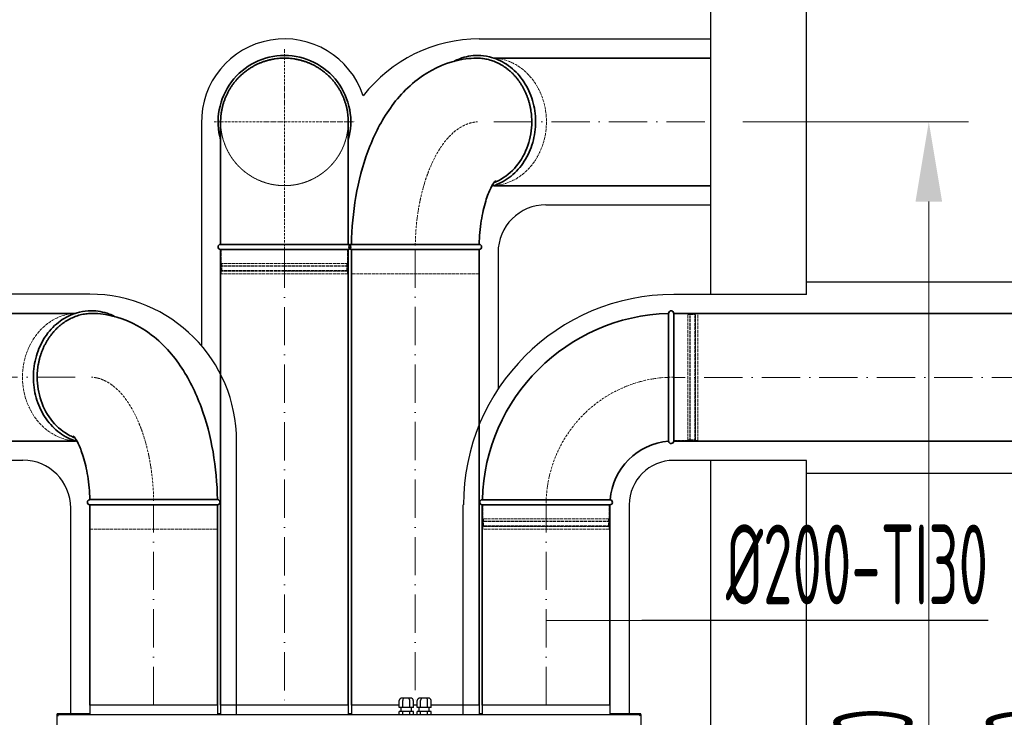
# Model space of a CAD drawing. Header units: millimetres. Extents: x 8221 to 89444, y -105166 to -5578.
# Tile 68 of 118: x 11974 to 13517, y -28179 to -27086. Entities that reach past the tile are written whole.
import ezdxf

# ---------------------------------------------------------------- set-up
doc = ezdxf.new("R2010")
doc.units = ezdxf.units.MM
for name, pattern in [('ACAD_ISO02W100', [15, 12, -3]), ('ACAD_ISO10W100', [18, 12, -3, 0, -3]), ('phl_thick', [0])]:
    doc.linetypes.add(name, pattern=pattern)
for name, color, linetype, lineweight in [('UT_KOTY - DIMENZE', 7, 'Continuous', 5), ('VZT_01 SUP (PŘÍVOD) - OBRYS', 5, 'Continuous', 35), ('VZT_02 SUP (PŘÍVOD) - OSA', 5, 'ACAD_ISO10W100', 5), ('VZT_05 ETA (ODVOD) - OBRYS', 6, 'Continuous', 35), ('VZT_06 ETA (ODVOD) - OSA', 6, 'ACAD_ISO10W100', 5), ('VZT_08 ETA (ODVOD) - SKRYTÉ', 6, 'ACAD_ISO02W100', 5), ('VZT_09 ODA (SÁNÍ) - OBRYS', 3, 'Continuous', 35), ('VZT_10 ODA (SÁNÍ) - OSA', 3, 'ACAD_ISO10W100', 5), ('VZT_13 EHA (VÝFUK) - OBRYS', 14, 'Continuous', 35), ('VZT_14 EHA (VÝFUK) - OSA', 14, 'ACAD_ISO10W100', 5), ('VZT_21 ZAŘÍZENÍ - OBRYS', 1, 'Continuous', 30), ('VZT_60_KOTY - DIMENZE', 7, 'Continuous', 5)]:
    doc.layers.add(name, color=color, linetype=linetype, lineweight=lineweight)
for name, color, linetype, lineweight, plot in [('VZT_03 SUP (PŘÍVOD) - NETISK', 8, 'ACAD_ISO02W100', 5, False), ('VZT_07 ETA (ODVOD) - NETISK', 8, 'ACAD_ISO02W100', 5, False), ('VZT_11 ODA (SÁNÍ) - NETISK', 8, 'ACAD_ISO02W100', 5, False), ('VZT_15 EHA (VÝFUK) - NETISK', 8, 'ACAD_ISO02W100', 5, False)]:
    doc.layers.add(name, color=color, linetype=linetype, lineweight=lineweight, plot=plot)
doc.layers.add('VZT_IZOLACE - TEPELNÁ', color=6, linetype='IZOLACE TEPELNA')
doc.styles.add('EVORA_125', font='isocp.shx', dxfattribs={"width": 0.6, "height": 125})
doc.styles.add('ISOCP 2.5', font='isocp.shx', dxfattribs={"width": 0.6, "height": 2.5})
doc.styles.get("Standard").update_dxf_attribs({"font": 'arial.ttf'})
doc.linetypes.add('IZOLACE TEPELNA', pattern='A,12.7,-1.5,["T",Standard,S=2.54,R=0,X=0,Y=-1.27],-3', length=17.2)

msp = doc.modelspace()

# ---------------------------------------------------------------- linework, layer by layer
at = {"color": 8}
for p, q in [((13207, -27516.2), (13207, -26645.8)), ((13057, -27516.2), (13057, -26795.8)), ((13057, -29045.8), (13057, -27776.2)), ((13207, -29045.8), (13207, -27776.2))]:
    msp.add_line(p, q, dxfattribs=at)
at = {"layer": 'UT_KOTY - DIMENZE'}
for p, q in [((13107, -27245.8), (13460.9, -27245.8)), ((13398.4, -28921.2), (13398.4, -27370.8))]:
    msp.add_line(p, q, dxfattribs=at)
msp.add_solid([(13377.6, -27370.8), (13419.3, -27370.8), (13398.4, -27245.8)], dxfattribs=at)
at = {"layer": 'VZT_01 SUP (PŘÍVOD) - OBRYS'}
for p, q in [((12680.3, -27437.7), (12493.6, -27437.7)), ((12680.2, -27445.7), (12493.6, -27445.7)), ((12693.6, -27445.7), (12680.2, -27445.7))]:
    msp.add_line(p, q, dxfattribs=at)
for points in [[(13057, -27145.8), (12716.9, -27145.8)], [(13057, -27345.8), (12716.9, -27345.8)], [(12493.7, -28159.4), (12493.7, -27445.7)], [(12693.7, -28159.4), (12693.7, -27445.7)]]:
    msp.add_lwpolyline(points, dxfattribs=at)
for centre, start, end in [((12493.6, -27441.7), 90, 270), ((12693.6, -27441.7), 270, 88.4755)]:
    msp.add_arc(centre, 4, start, end, dxfattribs=at)
for points, knots in [([(12493.7, -27437.7), (12494.1, -27412.5), (12496.4, -27387.4), (12504.9, -27338.5), (12511.1, -27314.8), (12527.8, -27269.5), (12538.3, -27247.9), (12565.7, -27207.8), (12582.7, -27189.1), (12623, -27161.5), (12644.9, -27151.8), (12674.4, -27146.9), (12680, -27146.3), (12685.6, -27146)], [4.744392, 4.744392, 4.744392, 4.744392, 5.046815, 5.046815, 5.349238, 5.349238, 5.65166, 5.65166, 5.954083, 5.954083, 6.200336, 6.200336, 6.256506, 6.256506, 6.256506, 6.256506]), ([(12691.6, -27141.7), (12682, -27141.7), (12672.4, -27143.5), (12660.2, -27148.1), (12657.2, -27149.4), (12654.3, -27151)], [0, 0, 0, 0, 0.3160273, 0.3160273, 0.4218793, 0.4218793, 0.4218793, 0.4218793]), ([(12685.6, -27146), (12687, -27145.9), (12688.3, -27145.8), (12689.6, -27145.8), (12691, -27145.8), (12692.3, -27145.9), (12695.1, -27146), (12696.5, -27146.1), (12699.3, -27146.5), (12700.8, -27146.7), (12703.6, -27147.2), (12705.1, -27147.4), (12707.9, -27148.1), (12709.4, -27148.5), (12712.2, -27149.3), (12713.6, -27149.7), (12716.3, -27150.7), (12717.6, -27151.2), (12720.2, -27152.3), (12721.5, -27152.9), (12724, -27154), (12725.2, -27154.7), (12727.8, -27156.1), (12729, -27156.8), (12731.5, -27158.3), (12732.8, -27159.1), (12735.3, -27160.9), (12736.5, -27161.8), (12738.9, -27163.6), (12740.1, -27164.6), (12742.5, -27166.6), (12743.6, -27167.6), (12745.8, -27169.7), (12746.9, -27170.8), (12748.9, -27173), (12749.9, -27174), (12751.8, -27176.2), (12752.7, -27177.4), (12754.6, -27179.7), (12755.5, -27181), (12757.4, -27183.5), (12758.2, -27184.8), (12760, -27187.5), (12760.8, -27188.9), (12762.4, -27191.7), (12763.2, -27193.1), (12764.7, -27196), (12765.4, -27197.4), (12766.7, -27200.4), (12767.4, -27201.8), (12768.6, -27204.7), (12769.1, -27206.2), (12770.1, -27209), (12770.6, -27210.5), (12771.6, -27213.5), (12772, -27215.1), (12772.9, -27218.2), (12773.2, -27219.8), (12774, -27223.1), (12774.3, -27224.7), (12774.8, -27228), (12775.1, -27229.7), (12775.5, -27233), (12775.7, -27234.7), (12776, -27237.9), (12776.1, -27239.6), (12776.2, -27242.7), (12776.2, -27244.3), (12776.2, -27245.8)], [-4.523656, -4.523656, -4.523656, -4.523656, 0, 0, 0, 4.627315, 4.627315, 9.254631, 9.254631, 13.881946, 13.881946, 18.509262, 18.509262, 23.136577, 23.136577, 27.763892, 27.763892, 32.391208, 32.391208, 37.018523, 37.018523, 41.646679, 41.646679, 46.274836, 46.274836, 50.902992, 50.902992, 55.531148, 55.531148, 60.159305, 60.159305, 64.787461, 64.787461, 69.415617, 69.415617, 74.043774, 74.043774, 78.673425, 78.673425, 83.303076, 83.303076, 87.932727, 87.932727, 92.562378, 92.562378, 97.192029, 97.192029, 101.82168, 101.82168, 106.451331, 106.451331, 111.080982, 111.080982, 115.713115, 115.713115, 120.345248, 120.345248, 124.977381, 124.977381, 129.609514, 129.609514, 134.241647, 134.241647, 138.87378, 138.87378, 143.505913, 143.505913, 148.058014, 148.058014, 148.058014, 148.058014]), ([(12713.6, -27346.6), (12717.4, -27345.5), (12721.2, -27344.1), (12733.9, -27338.4), (12742.2, -27332.7), (12757, -27318.6), (12763.4, -27310.1), (12773.7, -27291.3), (12777.4, -27280.9), (12782, -27259.3), (12782.7, -27248), (12781.1, -27225.9), (12778.7, -27214.9), (12771.1, -27194.5), (12765.8, -27185), (12752.9, -27168.3), (12745.3, -27161.2), (12728.5, -27150.1), (12719.3, -27146.1), (12703.9, -27142.5), (12697.7, -27141.7), (12691.6, -27141.7)], [3.385034, 3.385034, 3.385034, 3.385034, 3.515349, 3.515349, 3.832996, 3.832996, 4.153055, 4.153055, 4.474817, 4.474817, 4.797342, 4.797342, 5.119991, 5.119991, 5.442211, 5.442211, 5.763196, 5.763196, 6.081976, 6.081976, 6.283185, 6.283185, 6.283185, 6.283185]), ([(12776.2, -27245.8), (12776.2, -27258.4), (12774.2, -27270.9), (12766, -27294.8), (12759.9, -27305.9), (12744.2, -27324.7), (12734.8, -27332.3), (12722, -27338.8), (12719.6, -27339.9), (12717, -27340.9)], [157.533456, 157.533456, 157.533456, 157.533456, 195.393508, 195.393508, 234.551342, 234.551342, 273.721472, 273.721472, 282.98386, 282.98386, 282.98386, 282.98386]), ([(12693.7, -27437.7), (12694.1, -27425.1), (12695.2, -27412.5), (12698.9, -27389.6), (12701.3, -27379.2), (12706.6, -27361.9), (12709.5, -27354.9), (12714.4, -27344.8), (12716.6, -27341.4), (12719, -27338.2), (12719.6, -27337.6), (12719.6, -27337.6)], [4.765757, 4.765757, 4.765757, 4.765757, 5.019804, 5.019804, 5.265248, 5.265248, 5.490505, 5.490505, 5.689018, 5.689018, 5.824808, 5.824808, 5.824808, 5.824808]), ([(12693.7, -27437.7), (12693.7, -27437.7), (12693.6, -27437.7), (12692.1, -27437.7), (12688.3, -27437.7), (12681.6, -27437.7), (12680.9, -27437.7), (12680.3, -27437.7)], [420.606475, 420.606475, 420.606475, 420.606475, 429.832624, 429.832624, 468.991563, 468.991563, 473.053633, 473.053633, 473.053633, 473.053633])]:
    msp.add_open_spline(points, degree=3, knots=knots, dxfattribs=at)
at = {"layer": 'VZT_02 SUP (PŘÍVOD) - OSA', "ltscale": 5}
for points in [[(12716.9, -27245.8), (13057, -27245.8)], [(12593.7, -27445.7), (12593.7, -28159.4)]]:
    msp.add_lwpolyline(points, dxfattribs=at)
at = {"layer": 'VZT_02 SUP (PŘÍVOD) - OSA', "ltscale": 0.3}
msp.add_open_spline([(12593.7, -27439.3), (12593.8, -27432.1), (12594.1, -27424.8), (12595.1, -27410), (12595.9, -27402.5), (12597.5, -27390.7), (12598.1, -27386.4), (12599.3, -27379.4), (12599.8, -27376.6), (12600.8, -27371.1), (12601.4, -27368.3), (12603.2, -27360.2), (12604.5, -27354.9), (12607.2, -27345.1), (12608.5, -27340.6), (12611.2, -27332.3), (12612.6, -27328.5), (12615.4, -27321), (12616.9, -27317.4), (12620.8, -27308.3), (12623.4, -27303.1), (12627.2, -27296.2), (12628.3, -27294.3), (12630.3, -27290.9), (12631.2, -27289.4), (12632.8, -27287), (12633.4, -27286), (12634.6, -27284.2), (12635.3, -27283.3), (12637.2, -27280.6), (12638.4, -27278.9), (12641.9, -27274.4), (12644.2, -27271.7), (12648.8, -27266.8), (12651.2, -27264.5), (12656, -27260.3), (12658.5, -27258.4), (12661.4, -27256.4), (12661.5, -27256.3), (12661.8, -27256.1), (12661.9, -27256), (12662.4, -27255.7), (12662.7, -27255.5), (12663.6, -27254.9), (12664.3, -27254.5), (12666.2, -27253.4), (12667.5, -27252.7), (12671, -27250.9), (12673.2, -27249.9), (12677.6, -27248.3), (12679.8, -27247.6), (12682.7, -27246.9), (12683.4, -27246.8), (12684.5, -27246.6), (12684.8, -27246.5), (12685.4, -27246.4), (12685.7, -27246.4), (12686.2, -27246.3), (12686.4, -27246.3), (12687.2, -27246.1), (12687.7, -27246.1), (12689.2, -27245.9), (12690.1, -27245.9), (12691, -27245.8)], degree=3, knots=[4.744392, 4.744392, 4.744392, 4.744392, 4.853278, 4.853278, 4.9688, 4.9688, 5.035636, 5.035636, 5.080038, 5.080038, 5.124441, 5.124441, 5.213246, 5.213246, 5.292133, 5.292133, 5.361992, 5.361992, 5.43185, 5.43185, 5.542799, 5.542799, 5.586207, 5.586207, 5.622358, 5.622358, 5.64496, 5.64496, 5.66744, 5.66744, 5.712402, 5.712402, 5.792576, 5.792576, 5.872749, 5.872749, 5.952922, 5.952922, 5.957962, 5.957962, 5.963002, 5.963002, 5.973081, 5.973081, 5.99324, 5.99324, 6.033558, 6.033558, 6.099044, 6.099044, 6.164529, 6.164529, 6.187944, 6.187944, 6.198634, 6.198634, 6.206336, 6.206336, 6.214038, 6.214038, 6.229442, 6.229442, 6.256506, 6.256506, 6.256506, 6.256506], dxfattribs=at)
at = {"layer": 'VZT_03 SUP (PŘÍVOD) - NETISK', "ltscale": 0.4}
for p, q in [((12493.6, -27445.7), (12493.6, -27483.7)), ((12693.6, -27445.7), (12693.6, -27483.7)), ((12680.2, -27483.7), (12493.6, -27483.7)), ((12693.6, -27483.7), (12680.2, -27483.7))]:
    msp.add_line(p, q, dxfattribs=at)
msp.add_ellipse((12712.6, -27245.7), major_axis=(0, -100), ratio=0.866025, start_param=0.04924, end_param=3.092352, dxfattribs=at)
at = {"layer": 'VZT_05 ETA (ODVOD) - OBRYS'}
for p, q in [((12288.7, -27246), (12288.7, -27437.8)), ((12488.7, -27437.8), (12488.7, -27246)), ((12488.7, -27437.8), (12288.7, -27437.8)), ((12288.7, -27445.8), (12388.7, -27445.8)), ((12388.7, -27445.8), (12488.7, -27445.8))]:
    msp.add_line(p, q, dxfattribs=at)
for points in [[(12288.7, -28159.4), (12288.7, -27445.8)], [(12488.7, -28159.4), (12488.7, -27445.8)]]:
    msp.add_lwpolyline(points, dxfattribs=at)
for centre, radius, start, end in [((12388.7, -27245.8), 104, 90, 195.9424), ((12388.7, -27245.8), 104, 344.0576, 90), ((12288.7, -27441.8), 4, 90, 270), ((12488.7, -27441.8), 4, 270, 90)]:
    msp.add_arc(centre, radius, start, end, dxfattribs=at)
msp.add_open_spline([(12488.7, -27245.9), (12488.7, -27244.4), (12488.7, -27242.8), (12488.5, -27239.6), (12488.4, -27238), (12488.1, -27234.7), (12487.9, -27233.1), (12487.4, -27229.8), (12487.1, -27228.1), (12486.4, -27224.8), (12486.1, -27223.1), (12485.3, -27219.9), (12484.8, -27218.3), (12483.8, -27215.1), (12483.3, -27213.6), (12482.2, -27210.6), (12481.7, -27209.1), (12480.5, -27206.2), (12479.9, -27204.8), (12478.5, -27201.9), (12477.8, -27200.4), (12476.2, -27197.5), (12475.4, -27196.1), (12473.7, -27193.2), (12472.8, -27191.8), (12470.9, -27189), (12469.9, -27187.6), (12467.9, -27184.9), (12466.9, -27183.6), (12464.8, -27181.1), (12463.7, -27179.8), (12461.6, -27177.4), (12460.5, -27176.3), (12458.3, -27174.1), (12457.2, -27173), (12454.8, -27170.9), (12453.6, -27169.8), (12451, -27167.7), (12449.7, -27166.7), (12447, -27164.7), (12445.6, -27163.7), (12442.9, -27161.8), (12441.4, -27160.9), (12438.6, -27159.2), (12437.1, -27158.4), (12434.2, -27156.9), (12432.7, -27156.1), (12429.8, -27154.8), (12428.4, -27154.1), (12425.5, -27152.9), (12424.1, -27152.4), (12421, -27151.3), (12419.5, -27150.8), (12416.3, -27149.8), (12414.7, -27149.4), (12411.5, -27148.5), (12409.9, -27148.2), (12406.6, -27147.5), (12404.9, -27147.2), (12401.6, -27146.7), (12399.9, -27146.5), (12396.7, -27146.2), (12395, -27146.1), (12391.8, -27146), (12390.2, -27145.9), (12388.7, -27145.9), (12387.2, -27145.9), (12385.6, -27146), (12382.4, -27146.1), (12380.7, -27146.2), (12377.5, -27146.5), (12375.8, -27146.7), (12372.5, -27147.2), (12370.8, -27147.5), (12367.5, -27148.2), (12365.9, -27148.5), (12362.7, -27149.4), (12361.1, -27149.8), (12357.9, -27150.8), (12356.4, -27151.3), (12353.3, -27152.4), (12351.9, -27152.9), (12349, -27154.1), (12347.6, -27154.8), (12344.7, -27156.1), (12343.2, -27156.9), (12340.3, -27158.4), (12338.8, -27159.2), (12336, -27160.9), (12334.5, -27161.8), (12331.8, -27163.7), (12330.4, -27164.7), (12327.7, -27166.7), (12326.4, -27167.7), (12323.8, -27169.8), (12322.6, -27170.9), (12320.2, -27173), (12319.1, -27174.1), (12316.9, -27176.3), (12315.8, -27177.4), (12313.7, -27179.8), (12312.6, -27181.1), (12310.5, -27183.6), (12309.5, -27184.9), (12307.5, -27187.6), (12306.5, -27189), (12304.6, -27191.8), (12303.7, -27193.2), (12302, -27196.1), (12301.2, -27197.5), (12299.6, -27200.4), (12298.9, -27201.9), (12297.5, -27204.8), (12296.9, -27206.2), (12295.7, -27209.1), (12295.2, -27210.6), (12294.1, -27213.6), (12293.5, -27215.1), (12292.6, -27218.3), (12292.1, -27219.9), (12291.3, -27223.1), (12290.9, -27224.8), (12290.3, -27228.1), (12290, -27229.8), (12289.5, -27233.1), (12289.3, -27234.7), (12289, -27238), (12288.9, -27239.6), (12288.7, -27242.8), (12288.7, -27244.4), (12288.7, -27245.9)], degree=3, knots=[-148.058014, -148.058014, -148.058014, -148.058014, -143.505913, -143.505913, -138.87378, -138.87378, -134.241647, -134.241647, -129.609514, -129.609514, -124.977381, -124.977381, -120.345248, -120.345248, -115.713115, -115.713115, -111.080982, -111.080982, -106.451331, -106.451331, -101.82168, -101.82168, -97.192029, -97.192029, -92.562378, -92.562378, -87.932727, -87.932727, -83.303076, -83.303076, -78.673425, -78.673425, -74.043774, -74.043774, -69.415617, -69.415617, -64.787461, -64.787461, -60.159305, -60.159305, -55.531148, -55.531148, -50.902992, -50.902992, -46.274836, -46.274836, -41.646679, -41.646679, -37.018523, -37.018523, -32.391208, -32.391208, -27.763892, -27.763892, -23.136577, -23.136577, -18.509262, -18.509262, -13.881946, -13.881946, -9.254631, -9.254631, -4.627315, -4.627315, 0, 0, 0, 4.627315, 4.627315, 9.254631, 9.254631, 13.881946, 13.881946, 18.509262, 18.509262, 23.136577, 23.136577, 27.763892, 27.763892, 32.391208, 32.391208, 37.018523, 37.018523, 41.646679, 41.646679, 46.274836, 46.274836, 50.902992, 50.902992, 55.531148, 55.531148, 60.159305, 60.159305, 64.787461, 64.787461, 69.415617, 69.415617, 74.043774, 74.043774, 78.673425, 78.673425, 83.303076, 83.303076, 87.932727, 87.932727, 92.562378, 92.562378, 97.192029, 97.192029, 101.82168, 101.82168, 106.451331, 106.451331, 111.080982, 111.080982, 115.713115, 115.713115, 120.345248, 120.345248, 124.977381, 124.977381, 129.609514, 129.609514, 134.241647, 134.241647, 138.87378, 138.87378, 143.505913, 143.505913, 148.058014, 148.058014, 148.058014, 148.058014], dxfattribs=at)
for points in [[(12288.7, -27245.9), (12288.7, -27245.9), (12288.7, -27245.9), (12288.7, -27246)], [(12488.7, -27246), (12488.7, -27245.9), (12488.7, -27245.9), (12488.7, -27245.9)]]:
    msp.add_open_spline(points, degree=3, dxfattribs=at)
at = {"layer": 'VZT_06 ETA (ODVOD) - OSA', "ltscale": 0.3}
for points in [[(12388.7, -27445.8), (12388.7, -27131.8)], [(12278.7, -27245.8), (12498.7, -27245.8)]]:
    msp.add_lwpolyline(points, dxfattribs=at)
at = {"layer": 'VZT_06 ETA (ODVOD) - OSA', "ltscale": 5}
msp.add_lwpolyline([(12388.7, -27445.8), (12388.7, -28159.4)], dxfattribs=at)
at = {"layer": 'VZT_07 ETA (ODVOD) - NETISK', "ltscale": 0.4}
for p, q in [((12289.7, -27467.8), (12289.7, -27445.8)), ((12487.7, -27467.8), (12487.7, -27445.8)), ((12388.7, -27471.3), (12288.7, -27471.3)), ((12288.7, -27471.8), (12288.7, -27471.3)), ((12388.7, -27471.8), (12288.7, -27471.8)), ((12388.7, -27478.8), (12288.7, -27478.8)), ((12288.7, -27479.3), (12288.7, -27478.8)), ((12388.7, -27479.3), (12288.7, -27479.3)), ((12388.7, -27467.8), (12289.7, -27467.8)), ((12388.7, -27479.8), (12289.7, -27479.8)), ((12289.7, -27483.8), (12289.7, -27479.8)), ((12290.7, -27471.3), (12290.7, -27467.8)), ((12290.7, -27478.8), (12290.7, -27471.8)), ((12290.7, -27479.8), (12290.7, -27479.3)), ((12487.7, -27467.8), (12388.7, -27467.8)), ((12488.7, -27471.3), (12388.7, -27471.3)), ((12488.7, -27471.8), (12388.7, -27471.8)), ((12488.7, -27478.8), (12388.7, -27478.8)), ((12488.7, -27479.3), (12388.7, -27479.3)), ((12487.7, -27479.8), (12388.7, -27479.8)), ((12486.7, -27471.3), (12486.7, -27467.8)), ((12486.7, -27478.8), (12486.7, -27471.8)), ((12486.7, -27479.8), (12486.7, -27479.3)), ((12487.7, -27483.8), (12487.7, -27479.8)), ((12488.7, -27471.8), (12488.7, -27471.3)), ((12488.7, -27479.3), (12488.7, -27478.8)), ((12388.7, -27483.8), (12289.7, -27483.8)), ((12487.7, -27483.8), (12388.7, -27483.8))]:
    msp.add_line(p, q, dxfattribs=at)
at = {"layer": 'VZT_08 ETA (ODVOD) - SKRYTÉ', "ltscale": 0.1}
msp.add_open_spline([(12488.7, -27245.7), (12488.7, -27247.2), (12488.7, -27248.8), (12488.5, -27252), (12488.4, -27253.6), (12488.1, -27256.9), (12487.9, -27258.5), (12487.4, -27261.9), (12487.1, -27263.5), (12486.4, -27266.8), (12486.1, -27268.5), (12485.3, -27271.7), (12484.8, -27273.3), (12483.8, -27276.5), (12483.3, -27278), (12482.2, -27281.1), (12481.7, -27282.5), (12480.5, -27285.4), (12479.9, -27286.8), (12478.5, -27289.7), (12477.8, -27291.2), (12476.2, -27294.1), (12475.4, -27295.6), (12473.7, -27298.4), (12472.8, -27299.8), (12470.9, -27302.6), (12469.9, -27304), (12467.9, -27306.7), (12466.9, -27308), (12464.8, -27310.6), (12463.7, -27311.8), (12461.6, -27314.2), (12460.5, -27315.3), (12458.3, -27317.5), (12457.2, -27318.6), (12454.8, -27320.8), (12453.6, -27321.8), (12451, -27323.9), (12449.7, -27324.9), (12447, -27326.9), (12445.6, -27327.9), (12442.9, -27329.8), (12441.4, -27330.7), (12438.6, -27332.4), (12437.1, -27333.2), (12434.2, -27334.8), (12432.7, -27335.5), (12429.8, -27336.9), (12428.4, -27337.5), (12425.5, -27338.7), (12424.1, -27339.3), (12421, -27340.3), (12419.5, -27340.9), (12416.3, -27341.8), (12414.7, -27342.3), (12411.5, -27343.1), (12409.9, -27343.5), (12406.6, -27344.1), (12404.9, -27344.4), (12401.6, -27344.9), (12399.9, -27345.1), (12396.7, -27345.4), (12395, -27345.5), (12391.8, -27345.7), (12390.2, -27345.7), (12388.7, -27345.7), (12387.2, -27345.7), (12385.6, -27345.7), (12382.4, -27345.5), (12380.7, -27345.4), (12377.5, -27345.1), (12375.8, -27344.9), (12372.5, -27344.4), (12370.8, -27344.1), (12367.5, -27343.5), (12365.9, -27343.1), (12362.7, -27342.3), (12361.1, -27341.8), (12357.9, -27340.9), (12356.4, -27340.3), (12353.3, -27339.3), (12351.9, -27338.7), (12349, -27337.5), (12347.6, -27336.9), (12344.7, -27335.5), (12343.2, -27334.8), (12340.3, -27333.2), (12338.8, -27332.4), (12336, -27330.7), (12334.5, -27329.8), (12331.8, -27327.9), (12330.4, -27326.9), (12327.7, -27324.9), (12326.4, -27323.9), (12323.8, -27321.8), (12322.6, -27320.8), (12320.2, -27318.6), (12319.1, -27317.5), (12316.9, -27315.3), (12315.8, -27314.2), (12313.7, -27311.8), (12312.6, -27310.6), (12310.5, -27308), (12309.5, -27306.7), (12307.5, -27304), (12306.5, -27302.6), (12304.6, -27299.8), (12303.7, -27298.4), (12302, -27295.6), (12301.2, -27294.1), (12299.6, -27291.2), (12298.9, -27289.7), (12297.5, -27286.8), (12296.9, -27285.4), (12295.7, -27282.5), (12295.2, -27281.1), (12294.1, -27278), (12293.5, -27276.5), (12292.6, -27273.3), (12292.1, -27271.7), (12291.3, -27268.5), (12290.9, -27266.8), (12290.3, -27263.5), (12290, -27261.9), (12289.5, -27258.5), (12289.3, -27256.9), (12289, -27253.6), (12288.9, -27252), (12288.7, -27248.8), (12288.7, -27247.2), (12288.7, -27245.7)], degree=3, knots=[-148.058014, -148.058014, -148.058014, -148.058014, -143.505913, -143.505913, -138.87378, -138.87378, -134.241647, -134.241647, -129.609514, -129.609514, -124.977381, -124.977381, -120.345248, -120.345248, -115.713115, -115.713115, -111.080982, -111.080982, -106.451331, -106.451331, -101.82168, -101.82168, -97.192029, -97.192029, -92.562378, -92.562378, -87.932727, -87.932727, -83.303076, -83.303076, -78.673425, -78.673425, -74.043774, -74.043774, -69.415617, -69.415617, -64.787461, -64.787461, -60.159305, -60.159305, -55.531148, -55.531148, -50.902992, -50.902992, -46.274836, -46.274836, -41.646679, -41.646679, -37.018523, -37.018523, -32.391208, -32.391208, -27.763892, -27.763892, -23.136577, -23.136577, -18.509262, -18.509262, -13.881946, -13.881946, -9.254631, -9.254631, -4.627315, -4.627315, 0, 0, 0, 4.627315, 4.627315, 9.254631, 9.254631, 13.881946, 13.881946, 18.509262, 18.509262, 23.136577, 23.136577, 27.763892, 27.763892, 32.391208, 32.391208, 37.018523, 37.018523, 41.646679, 41.646679, 46.274836, 46.274836, 50.902992, 50.902992, 55.531148, 55.531148, 60.159305, 60.159305, 64.787461, 64.787461, 69.415617, 69.415617, 74.043774, 74.043774, 78.673425, 78.673425, 83.303076, 83.303076, 87.932727, 87.932727, 92.562378, 92.562378, 97.192029, 97.192029, 101.82168, 101.82168, 106.451331, 106.451331, 111.080982, 111.080982, 115.713115, 115.713115, 120.345248, 120.345248, 124.977381, 124.977381, 129.609514, 129.609514, 134.241647, 134.241647, 138.87378, 138.87378, 143.505913, 143.505913, 148.058014, 148.058014, 148.058014, 148.058014], dxfattribs=at)
at = {"layer": 'VZT_09 ODA (SÁNÍ) - OBRYS'}
for p, q in [((12083.8, -27845.7), (12097.2, -27845.7)), ((12097.1, -27837.7), (12283.8, -27837.7)), ((12097.2, -27845.7), (12283.8, -27845.7))]:
    msp.add_line(p, q, dxfattribs=at)
for points in [[(11067.7, -27545.8), (12060.7, -27545.8)], [(11067.7, -27745.8), (12060.7, -27745.8)], [(12083.7, -27845.7), (12083.7, -28159.4)], [(12283.7, -27845.7), (12283.7, -28159.4)]]:
    msp.add_lwpolyline(points, dxfattribs=at)
for centre, start, end in [((12083.8, -27841.7), 91.5245, 270), ((12283.8, -27841.7), 270, 90)]:
    msp.add_arc(centre, 4, start, end, dxfattribs=at)
for points, knots in [([(12063.8, -27746.6), (12060, -27745.5), (12056.2, -27744.1), (12043.5, -27738.4), (12035.2, -27732.7), (12020.4, -27718.6), (12013.9, -27710.1), (12003.7, -27691.3), (12000, -27680.9), (11995.4, -27659.3), (11994.7, -27648), (11996.3, -27625.9), (11998.7, -27614.9), (12006.3, -27594.5), (12011.6, -27584.9), (12024.5, -27568.3), (12032.1, -27561.2), (12048.9, -27550.1), (12058.1, -27546.1), (12073.5, -27542.5), (12079.7, -27541.7), (12085.8, -27541.7)], [3.385034, 3.385034, 3.385034, 3.385034, 3.515349, 3.515349, 3.832996, 3.832996, 4.153055, 4.153055, 4.474817, 4.474817, 4.797342, 4.797342, 5.119991, 5.119991, 5.442211, 5.442211, 5.763196, 5.763196, 6.081976, 6.081976, 6.283185, 6.283185, 6.283185, 6.283185]), ([(12085.8, -27541.7), (12095.4, -27541.7), (12105, -27543.5), (12117.2, -27548.1), (12120.2, -27549.4), (12123.1, -27551)], [0, 0, 0, 0, 0.3160273, 0.3160273, 0.4218793, 0.4218793, 0.4218793, 0.4218793]), ([(12091.8, -27546), (12090.4, -27545.9), (12089.1, -27545.8), (12087.8, -27545.8), (12086.4, -27545.8), (12085.1, -27545.9), (12082.3, -27546), (12080.9, -27546.1), (12078.1, -27546.5), (12076.6, -27546.7), (12073.8, -27547.2), (12072.3, -27547.4), (12069.5, -27548.1), (12068, -27548.5), (12065.2, -27549.3), (12063.8, -27549.7), (12061.1, -27550.7), (12059.8, -27551.2), (12057.2, -27552.3), (12055.9, -27552.9), (12053.4, -27554), (12052.2, -27554.7), (12049.6, -27556.1), (12048.4, -27556.8), (12045.9, -27558.3), (12044.6, -27559.1), (12042.1, -27560.9), (12040.9, -27561.8), (12038.5, -27563.6), (12037.3, -27564.6), (12034.9, -27566.6), (12033.8, -27567.6), (12031.6, -27569.7), (12030.5, -27570.8), (12028.5, -27573), (12027.5, -27574), (12025.6, -27576.2), (12024.7, -27577.4), (12022.8, -27579.7), (12021.9, -27581), (12020, -27583.5), (12019.2, -27584.8), (12017.4, -27587.5), (12016.6, -27588.9), (12015, -27591.7), (12014.2, -27593.1), (12012.7, -27596), (12012, -27597.4), (12010.7, -27600.4), (12010, -27601.8), (12008.8, -27604.7), (12008.3, -27606.2), (12007.3, -27609), (12006.8, -27610.5), (12005.8, -27613.5), (12005.4, -27615.1), (12004.5, -27618.2), (12004.2, -27619.8), (12003.4, -27623.1), (12003.1, -27624.7), (12002.6, -27628), (12002.3, -27629.7), (12001.9, -27633), (12001.7, -27634.7), (12001.4, -27637.9), (12001.3, -27639.6), (12001.2, -27642.7), (12001.2, -27644.3), (12001.2, -27645.8)], [-4.523656, -4.523656, -4.523656, -4.523656, 0, 0, 0, 4.627315, 4.627315, 9.254631, 9.254631, 13.881946, 13.881946, 18.509262, 18.509262, 23.136577, 23.136577, 27.763892, 27.763892, 32.391208, 32.391208, 37.018523, 37.018523, 41.646679, 41.646679, 46.274836, 46.274836, 50.902992, 50.902992, 55.531148, 55.531148, 60.159305, 60.159305, 64.787461, 64.787461, 69.415617, 69.415617, 74.043774, 74.043774, 78.673425, 78.673425, 83.303076, 83.303076, 87.932727, 87.932727, 92.562378, 92.562378, 97.192029, 97.192029, 101.82168, 101.82168, 106.451331, 106.451331, 111.080982, 111.080982, 115.713115, 115.713115, 120.345248, 120.345248, 124.977381, 124.977381, 129.609514, 129.609514, 134.241647, 134.241647, 138.87378, 138.87378, 143.505913, 143.505913, 148.058014, 148.058014, 148.058014, 148.058014]), ([(12283.7, -27837.7), (12283.3, -27812.5), (12281, -27787.4), (12272.5, -27738.5), (12266.3, -27714.8), (12249.6, -27669.5), (12239.1, -27647.9), (12211.7, -27607.8), (12194.7, -27589.1), (12154.4, -27561.5), (12132.5, -27551.8), (12103, -27546.9), (12097.4, -27546.2), (12091.8, -27546)], [4.744392, 4.744392, 4.744392, 4.744392, 5.046815, 5.046815, 5.349238, 5.349238, 5.65166, 5.65166, 5.954083, 5.954083, 6.200336, 6.200336, 6.256506, 6.256506, 6.256506, 6.256506]), ([(12001.2, -27645.8), (12001.2, -27658.4), (12003.2, -27670.9), (12011.4, -27694.8), (12017.5, -27705.9), (12033.2, -27724.7), (12042.6, -27732.3), (12055.4, -27738.8), (12057.8, -27739.9), (12060.4, -27740.9)], [157.533456, 157.533456, 157.533456, 157.533456, 195.393508, 195.393508, 234.551342, 234.551342, 273.721472, 273.721472, 282.98386, 282.98386, 282.98386, 282.98386]), ([(12083.7, -27837.7), (12083.3, -27825.1), (12082.2, -27812.5), (12078.5, -27789.6), (12076.1, -27779.2), (12070.8, -27761.9), (12067.9, -27754.9), (12063, -27744.8), (12060.8, -27741.4), (12058.4, -27738.2), (12057.8, -27737.6), (12057.8, -27737.6)], [4.765757, 4.765757, 4.765757, 4.765757, 5.019804, 5.019804, 5.265248, 5.265248, 5.490505, 5.490505, 5.689018, 5.689018, 5.824808, 5.824808, 5.824808, 5.824808]), ([(12083.7, -27837.7), (12083.7, -27837.7), (12083.8, -27837.7), (12085.3, -27837.7), (12089.1, -27837.7), (12095.8, -27837.7), (12096.5, -27837.7), (12097.1, -27837.7)], [420.606475, 420.606475, 420.606475, 420.606475, 429.832624, 429.832624, 468.991563, 468.991563, 473.053633, 473.053633, 473.053633, 473.053633])]:
    msp.add_open_spline(points, degree=3, knots=knots, dxfattribs=at)
at = {"layer": 'VZT_10 ODA (SÁNÍ) - OSA', "ltscale": 5}
for points in [[(12060.7, -27645.8), (11067.7, -27645.8)], [(12183.7, -28159.4), (12183.7, -27845.7)]]:
    msp.add_lwpolyline(points, dxfattribs=at)
at = {"layer": 'VZT_10 ODA (SÁNÍ) - OSA', "ltscale": 0.3}
msp.add_open_spline([(12183.7, -27839.3), (12183.6, -27832.1), (12183.3, -27824.8), (12182.2, -27810), (12181.5, -27802.5), (12179.9, -27790.7), (12179.3, -27786.4), (12178.1, -27779.4), (12177.6, -27776.6), (12176.6, -27771.1), (12176, -27768.3), (12174.2, -27760.2), (12172.9, -27754.9), (12170.2, -27745.1), (12168.9, -27740.6), (12166.2, -27732.3), (12164.8, -27728.5), (12162, -27721), (12160.5, -27717.4), (12156.5, -27708.3), (12154, -27703.1), (12150.2, -27696.2), (12149.1, -27694.3), (12147.1, -27690.9), (12146.2, -27689.4), (12144.6, -27687), (12144, -27686), (12142.8, -27684.2), (12142.1, -27683.3), (12140.2, -27680.6), (12139, -27678.9), (12135.5, -27674.4), (12133.2, -27671.7), (12128.6, -27666.8), (12126.2, -27664.5), (12121.4, -27660.3), (12118.9, -27658.4), (12116, -27656.4), (12115.9, -27656.3), (12115.6, -27656.1), (12115.5, -27656), (12115, -27655.7), (12114.7, -27655.5), (12113.8, -27654.9), (12113.1, -27654.5), (12111.2, -27653.4), (12109.9, -27652.7), (12106.4, -27650.9), (12104.2, -27649.9), (12099.8, -27648.3), (12097.6, -27647.6), (12094.7, -27646.9), (12094, -27646.8), (12092.9, -27646.6), (12092.6, -27646.5), (12092, -27646.4), (12091.7, -27646.4), (12091.2, -27646.3), (12090.9, -27646.3), (12090.2, -27646.1), (12089.7, -27646.1), (12088.2, -27645.9), (12087.3, -27645.9), (12086.4, -27645.8)], degree=3, knots=[4.744392, 4.744392, 4.744392, 4.744392, 4.853278, 4.853278, 4.9688, 4.9688, 5.035636, 5.035636, 5.080038, 5.080038, 5.124441, 5.124441, 5.213246, 5.213246, 5.292133, 5.292133, 5.361992, 5.361992, 5.43185, 5.43185, 5.542799, 5.542799, 5.586207, 5.586207, 5.622358, 5.622358, 5.64496, 5.64496, 5.66744, 5.66744, 5.712402, 5.712402, 5.792576, 5.792576, 5.872749, 5.872749, 5.952922, 5.952922, 5.957962, 5.957962, 5.963002, 5.963002, 5.973081, 5.973081, 5.99324, 5.99324, 6.033558, 6.033558, 6.099044, 6.099044, 6.164529, 6.164529, 6.187944, 6.187944, 6.198634, 6.198634, 6.206336, 6.206336, 6.214038, 6.214038, 6.229442, 6.229442, 6.256506, 6.256506, 6.256506, 6.256506], dxfattribs=at)
at = {"layer": 'VZT_11 ODA (SÁNÍ) - NETISK', "ltscale": 0.4}
for p, q in [((12083.8, -27845.7), (12083.8, -27883.7)), ((12283.8, -27845.7), (12283.8, -27883.7)), ((12083.8, -27883.7), (12097.2, -27883.7)), ((12097.2, -27883.7), (12283.8, -27883.7))]:
    msp.add_line(p, q, dxfattribs=at)
at = {"layer": 'VZT_11 ODA (SÁNÍ) - NETISK', "ltscale": 0.4, "extrusion": (1.64399e-16, 1.87637e-18, -1)}
msp.add_ellipse((12064.8, -27645.7), major_axis=(0, -100), ratio=0.866025, start_param=0.04924, end_param=3.092352, dxfattribs=at)
at = {"layer": 'VZT_13 EHA (VÝFUK) - OBRYS'}
for p, q in [((12990.7, -27645.9), (12990.7, -27545.8)), ((12998.7, -27745.8), (12998.7, -27545.8)), ((12798.8, -27837.8), (12698.7, -27837.8)), ((12698.7, -27845.8), (12898.7, -27845.8))]:
    msp.add_line(p, q, dxfattribs=at)
for points in [[(12998.7, -27546.2), (14187.8, -27546.2)], [(12998.7, -27746.2), (14187.8, -27746.2)], [(12698.7, -27845.8), (12698.7, -28159.4)], [(12898.7, -27845.8), (12898.7, -28159.4)]]:
    msp.add_lwpolyline(points, dxfattribs=at)
for centre, radius, start, end in [((12994.7, -27545.8), 4, 0, 180), ((12998.7, -27845.8), 300, 91.5281, 178.4719), ((12998.7, -27845.8), 100, 94.5812, 175.4188), ((12994.7, -27745.8), 4, 184.5812, 0), ((12698.7, -27841.8), 4, 90, 270), ((12898.7, -27841.8), 4, 270, 85.4188)]:
    msp.add_arc(centre, radius, start, end, dxfattribs=at)
for points, knots in [([(12990.7, -27746.1), (12990.7, -27746.1), (12990.7, -27743.9), (12990.7, -27735), (12990.7, -27728), (12990.7, -27710.2), (12990.7, -27699.5), (12990.7, -27675.8), (12990.7, -27663), (12990.7, -27648.6), (12990.7, -27647.2), (12990.7, -27645.9)], [315.294186, 315.294186, 315.294186, 315.294186, 351.735982, 351.735982, 390.710875, 390.710875, 429.832624, 429.832624, 468.991563, 468.991563, 473.053633, 473.053633, 473.053633, 473.053633]), ([(12798.8, -27837.8), (12811.4, -27837.8), (12823.9, -27837.8), (12847.8, -27837.8), (12858.9, -27837.8), (12877.7, -27837.8), (12885.3, -27837.8), (12895.8, -27837.8), (12898.7, -27837.8), (12899, -27837.8), (12899, -27837.8), (12899, -27837.8)], [157.533456, 157.533456, 157.533456, 157.533456, 195.393508, 195.393508, 234.551342, 234.551342, 273.721472, 273.721472, 312.806301, 312.806301, 315.294186, 315.294186, 315.294186, 315.294186])]:
    msp.add_open_spline(points, degree=3, knots=knots, dxfattribs=at)
at = {"layer": 'VZT_14 EHA (VÝFUK) - OSA', "ltscale": 0.3}
msp.add_lwpolyline([(12998.7, -27645.8), (12998.7, -27645.8, 0.414214), (12798.7, -27845.8), (12798.7, -27845.8)], format="xyb", dxfattribs=at)
at = {"layer": 'VZT_14 EHA (VÝFUK) - OSA', "ltscale": 5}
for points in [[(14187.8, -27646.2), (12998.7, -27646.2)], [(12798.7, -28159.4), (12798.7, -27845.8)]]:
    msp.add_lwpolyline(points, dxfattribs=at)
at = {"layer": 'VZT_15 EHA (VÝFUK) - NETISK', "ltscale": 0.4}
for p, q in [((12998.7, -27546.8), (13020.7, -27546.8)), ((13020.7, -27744.8), (13020.7, -27546.8)), ((13020.7, -27547.8), (13024.2, -27547.8)), ((13024.2, -27745.8), (13024.2, -27545.8)), ((13024.2, -27545.8), (13024.7, -27545.8)), ((13024.7, -27745.8), (13024.7, -27545.8)), ((13024.7, -27547.8), (13031.7, -27547.8)), ((13031.7, -27745.8), (13031.7, -27545.8)), ((13031.7, -27545.8), (13032.2, -27545.8)), ((13032.2, -27745.8), (13032.2, -27545.8)), ((13032.2, -27547.8), (13032.7, -27547.8)), ((13032.7, -27744.8), (13032.7, -27546.8)), ((13032.7, -27546.8), (13036.7, -27546.8)), ((13036.7, -27744.8), (13036.7, -27546.8)), ((12998.7, -27744.8), (13020.7, -27744.8)), ((13020.7, -27743.8), (13024.2, -27743.8)), ((13024.2, -27745.8), (13024.7, -27745.8)), ((13024.7, -27743.8), (13031.7, -27743.8)), ((13031.7, -27745.8), (13032.2, -27745.8)), ((13032.2, -27743.8), (13032.7, -27743.8)), ((13032.7, -27744.8), (13036.7, -27744.8)), ((12699.7, -27867.8), (12699.7, -27845.8)), ((12897.7, -27867.8), (12897.7, -27845.8)), ((12898.7, -27871.3), (12698.7, -27871.3)), ((12698.7, -27871.8), (12698.7, -27871.3)), ((12898.7, -27871.8), (12698.7, -27871.8)), ((12898.7, -27878.8), (12698.7, -27878.8)), ((12698.7, -27879.3), (12698.7, -27878.8)), ((12898.7, -27879.3), (12698.7, -27879.3)), ((12897.7, -27867.8), (12699.7, -27867.8)), ((12897.7, -27879.8), (12699.7, -27879.8)), ((12699.7, -27883.8), (12699.7, -27879.8)), ((12700.7, -27871.3), (12700.7, -27867.8)), ((12700.7, -27878.8), (12700.7, -27871.8)), ((12700.7, -27879.8), (12700.7, -27879.3)), ((12896.7, -27871.3), (12896.7, -27867.8)), ((12896.7, -27878.8), (12896.7, -27871.8)), ((12896.7, -27879.8), (12896.7, -27879.3)), ((12897.7, -27883.8), (12897.7, -27879.8)), ((12898.7, -27871.8), (12898.7, -27871.3)), ((12898.7, -27879.3), (12898.7, -27878.8)), ((12897.7, -27883.8), (12699.7, -27883.8))]:
    msp.add_line(p, q, dxfattribs=at)
at = {"layer": 'VZT_21 ZAŘÍZENÍ - OBRYS'}
for p, q in [((12568.7, -28163.5), (12568.7, -28152.5)), ((12576.4, -28148.5), (12573.3, -28148.5)), ((12574, -28163.5), (12574, -28152.5)), ((12582.8, -28148.5), (12576.4, -28148.5)), ((12586, -28148.5), (12582.8, -28148.5)), ((12585, -28163.5), (12585, -28152.5)), ((12590.7, -28163.5), (12590.7, -28152.5)), ((12596.7, -28163.5), (12596.7, -28152.5)), ((12604.4, -28148.5), (12601.3, -28148.5)), ((12602, -28163.5), (12602, -28152.5)), ((12610.8, -28148.5), (12604.4, -28148.5)), ((12614, -28148.5), (12610.8, -28148.5)), ((12613, -28163.5), (12613, -28152.5)), ((12618.7, -28163.5), (12618.7, -28152.5)), ((12083.7, -28173.3), (12032.7, -28173.3)), ((12032.7, -28174.1), (12032.7, -28173.3)), ((12032.7, -28174.1), (12946.9, -28174.1)), ((12032.7, -28175), (12032.7, -28174.1)), ((12283.7, -28159.4), (12083.7, -28159.4)), ((12083.7, -28159.4), (12083.7, -28174.1)), ((12283.7, -28159.4), (12283.7, -28174.1)), ((12288.7, -28173.3), (12283.7, -28173.3)), ((12488.7, -28159.4), (12288.7, -28159.4)), ((12288.7, -28159.4), (12288.7, -28174.1)), ((12488.7, -28159.4), (12488.7, -28174.1)), ((12493.7, -28173.3), (12488.7, -28173.3)), ((12568.7, -28159.4), (12493.7, -28159.4)), ((12493.7, -28159.4), (12493.7, -28174.1)), ((12574, -28163.5), (12568.7, -28163.5)), ((12574, -28169.5), (12568.7, -28169.5)), ((12568.7, -28174.1), (12568.7, -28169.5)), ((12571.7, -28169.5), (12571.7, -28163.5)), ((12585, -28163.5), (12574, -28163.5)), ((12585, -28169.5), (12574, -28169.5)), ((12574, -28174.1), (12574, -28169.5)), ((12590.7, -28163.5), (12585, -28163.5)), ((12590.7, -28169.5), (12585, -28169.5)), ((12585, -28174.1), (12585, -28169.5)), ((12587.7, -28169.5), (12587.7, -28163.5)), ((12596.7, -28159.4), (12590.7, -28159.4)), ((12590.7, -28174.1), (12590.7, -28169.5)), ((12602, -28163.5), (12596.7, -28163.5)), ((12602, -28169.5), (12596.7, -28169.5)), ((12596.7, -28174.1), (12596.7, -28169.5)), ((12599.7, -28169.5), (12599.7, -28163.5)), ((12613, -28163.5), (12602, -28163.5)), ((12613, -28169.5), (12602, -28169.5)), ((12602, -28174.1), (12602, -28169.5)), ((12618.7, -28163.5), (12613, -28163.5)), ((12618.7, -28169.5), (12613, -28169.5)), ((12613, -28174.1), (12613, -28169.5)), ((12615.7, -28169.5), (12615.7, -28163.5)), ((12693.7, -28159.4), (12618.7, -28159.4)), ((12618.7, -28174.1), (12618.7, -28169.5)), ((12693.7, -28159.4), (12693.7, -28174.1)), ((12698.7, -28173.3), (12693.7, -28173.3)), ((12898.7, -28159.4), (12698.7, -28159.4)), ((12698.7, -28159.4), (12698.7, -28174.1)), ((12898.7, -28159.4), (12898.7, -28174.1)), ((12946.9, -28173.3), (12898.7, -28173.3)), ((12946.9, -28174.1), (12946.9, -28173.3)), ((12946.9, -28174.1), (12946.9, -28175)), ((12032.7, -28175), (12032.7, -28175.1)), ((12033.2, -28175.1), (12032.7, -28175.1)), ((12032.7, -28483.1), (12032.7, -28175.1)), ((12034.2, -28175.7), (12034.3, -28175.7)), ((12946.4, -28175.1), (12946.9, -28175.1)), ((12946.9, -28175.1), (12946.9, -28175)), ((12946.9, -28175.1), (12946.9, -28483.1))]:
    msp.add_line(p, q, dxfattribs=at)
for centre, major_axis, ratio, start_param, end_param in [((12573.3, -28152.5), (4.62, 0), 0.866176, 1.570796, 3.141593), ((12576.4, -28152.5), (0, 4), 0.59592, 0, 1.570796), ((12582.8, -28152.5), (0, 4), 0.558579, 4.712389, 6.283185), ((12586, -28152.5), (-4.62, 0), 0.866176, 3.141593, 4.712389), ((12601.3, -28152.5), (4.62, 0), 0.866176, 1.570796, 3.141593), ((12604.4, -28152.5), (0, 4), 0.59592, 0, 1.570796), ((12610.8, -28152.5), (0, 4), 0.558579, 4.712389, 6.283185), ((12614, -28152.5), (-4.62, 0), 0.866176, 3.141593, 4.712389)]:
    msp.add_ellipse(centre, major_axis=major_axis, ratio=ratio, start_param=start_param, end_param=end_param, dxfattribs=at)
for points, knots in [([(12032.7, -28174.1), (12033.1, -28174.1), (12033.6, -28174.5), (12034, -28175.2), (12034.1, -28175.4), (12034.3, -28175.6), (12034.4, -28175.8)], [-1, -1, -1, -1, -0.246936, -0.246936, -0.246936, 0, 0, 0, 0]), ([(12946.9, -28174.1), (12946.5, -28174.1), (12946, -28174.5), (12945.6, -28175.2), (12945.5, -28175.4), (12945.3, -28175.6), (12945.2, -28175.8)], [-1, -1, -1, -1, -0.246936, -0.246936, -0.246936, 0, 0, 0, 0]), ([(12034.3, -28175.7), (12033.8, -28175.4), (12033.3, -28175.1), (12032.9, -28175), (12032.8, -28175), (12032.8, -28175), (12032.7, -28175)], [0.0797862, 0.0797862, 0.0797862, 0.0797862, 0.9092253, 0.9092253, 0.9092253, 1, 1, 1, 1]), ([(12032.8, -28175.3), (12033, -28175.4), (12033.3, -28175.5), (12033.8, -28175.6), (12034, -28175.7), (12034.2, -28175.8), (12034.4, -28175.8)], [-0.7752376, -0.7752376, -0.7752376, -0.7752376, -0.2469362, -0.2469362, -0.2469362, 0, 0, 0, 0]), ([(12945.2, -28175.8), (12945.7, -28175.4), (12946.2, -28175.1), (12946.7, -28175), (12946.8, -28175), (12946.8, -28175), (12946.9, -28175)], [0, 0, 0, 0, 0.909225, 0.909225, 0.909225, 1, 1, 1, 1]), ([(12946.8, -28175.3), (12946.6, -28175.4), (12946.3, -28175.5), (12945.8, -28175.6), (12945.6, -28175.7), (12945.4, -28175.8), (12945.2, -28175.8)], [-0.7752376, -0.7752376, -0.7752376, -0.7752376, -0.2469362, -0.2469362, -0.2469362, 0, 0, 0, 0])]:
    msp.add_open_spline(points, degree=3, knots=knots, dxfattribs=at)
for points in [[(12032.7, -28175.1), (12032.7, -28175.2), (12032.7, -28175.2), (12032.8, -28175.3)], [(12034.2, -28175.7), (12034, -28175.6), (12033.8, -28175.4), (12033.7, -28175.3)], [(12945.2, -28175.8), (12945.5, -28175.6), (12945.8, -28175.5), (12945.9, -28175.3)], [(12946.9, -28175.1), (12946.9, -28175.2), (12946.9, -28175.2), (12946.8, -28175.3)]]:
    msp.add_open_spline(points, degree=3, dxfattribs=at)
at = {"layer": 'VZT_60_KOTY - DIMENZE', "linetype": 'ByBlock', "lineweight": -2}
msp.add_line((12948.7, -28026.7), (12998.7, -28026.7), dxfattribs=at)
for points in [[(12798.7, -28027.2), (12948.7, -28026.7)], [(12998.7, -28026.7), (13491.3, -28026.7)]]:
    msp.add_lwpolyline(points, dxfattribs=at)
at = {"layer": 'VZT_IZOLACE - TEPELNÁ', "ltscale": 0.5}
for p, q in [((12694, -27115.8), (13057, -27115.8)), ((12258.7, -27248.4), (12258.7, -27596.6)), ((12798.4, -27375.8), (13057, -27375.8)), ((12723.4, -27450.8), (12723.4, -27664.6)), ((13207, -27496.2), (14195.8, -27496.2)), ((12083.7, -27515.8), (11703, -27515.8)), ((13207, -27516.2), (12998.7, -27516.2)), ((12313.7, -28174.1), (12313.7, -27745.8)), ((11703, -27775.8), (11978.7, -27775.8)), ((13207, -27776.2), (12998.7, -27776.2)), ((13207, -27796.2), (14346.5, -27796.2)), ((12668.7, -28174.1), (12668.7, -27845.8)), ((12929.1, -27845.8), (12928.7, -28174.1)), ((12053.7, -28174.1), (12053.7, -27850.8))]:
    msp.add_line(p, q, dxfattribs=at)
for centre, radius, start, end in [((12388.7, -27245.8), 130, 18.2975, 181.149), ((12694, -27345.8), 230, 90, 142.2486), ((12798.4, -27450.8), 75, 90, 180), ((12083.7, -27745.8), 230, 0, 90), ((12998.7, -27845.8), 329.6, 90, 180), ((11978.7, -27850.8), 75, 0, 90), ((12998.7, -27845.8), 69.6, 90, 180)]:
    msp.add_arc(centre, radius, start, end, dxfattribs=at)

# ---------------------------------------------------------------- texts
at = {"layer": 'UT_KOTY - DIMENZE', "char_height": 125, "attachment_point": 5, "rotation": 90, "style": 'ISOCP 2.5'}
for s, insert in [('1800', (13310.9, -28252.5)), ('1400', (13549.8, -28252.5))]:
    msp.add_mtext(s, dxfattribs=dict(at, insert=insert))
at = {"layer": 'VZT_60_KOTY - DIMENZE', "linetype": 'phl_thick', "insert": (13491.3, -27876.7), "char_height": 125, "attachment_point": 3, "style": 'EVORA_125'}
msp.add_mtext('%%C200-TI30', dxfattribs=at)

doc.saveas('drawing.dxf')
